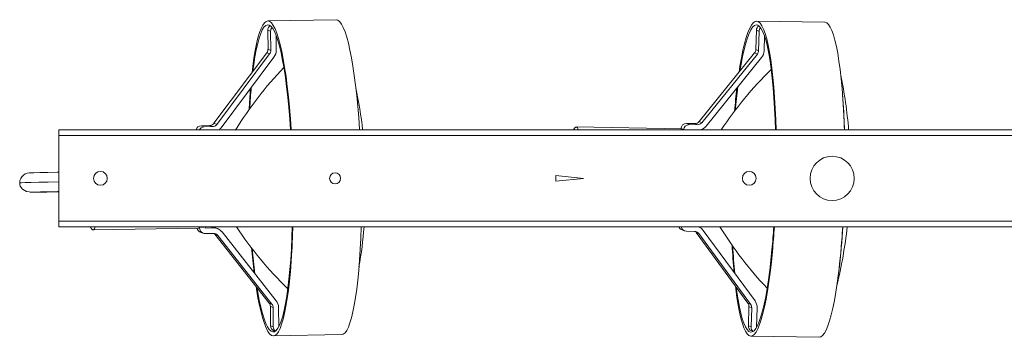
# Model space of a CAD drawing. Header units: millimetres. Extents: x -224 to 465, y -819 to -443.
# Tile 2 of 3: x -221 to 136, y -558 to -443. Entities that reach past the tile are written whole.
import ezdxf

# ---------------------------------------------------------------- set-up
doc = ezdxf.new("R2010")
doc.units = ezdxf.units.MM

msp = doc.modelspace()

# ---------------------------------------------------------------- linework, layer by layer
at = {"color": 7, "linetype": 'Continuous', "lineweight": 15}
for p, q in [((-106.02, -442.59), (-130.76, -443.03)), ((71.03, -443.54), (46.29, -443.09)), ((-129.73, -446.72), (-130.74, -446.32)), ((-130.74, -446.32), (-130.67, -453.31)), ((-129.67, -453.71), (-129.73, -446.72)), ((-127.74, -448.27), (-127.69, -453.67)), ((46.19, -446.38), (46.01, -453.36)), ((47.19, -446.81), (46.19, -446.38)), ((47, -453.8), (47.19, -446.81)), ((49.12, -448.43), (48.98, -453.83)), ((-131.08, -454.54), (-150.26, -480.09)), ((-149.25, -480.49), (-130.07, -454.94)), ((-128.5, -456.14), (-147.68, -481.69)), ((-130.07, -454.94), (-131.08, -454.54)), ((-130.67, -453.31), (-129.67, -453.71)), ((45.56, -454.58), (25.47, -479.42)), ((26.46, -479.86), (46.55, -455.01)), ((48.08, -456.27), (27.99, -481.11)), ((46.55, -455.01), (45.56, -454.58)), ((46.01, -453.36), (47, -453.8)), ((-151.82, -480.89), (-154.81, -480.94)), ((-154.81, -480.94), (-153.8, -481.34)), ((-153.8, -481.34), (-150.81, -481.29)), ((-151.82, -480.89), (-150.81, -481.29)), ((-150.26, -480.09), (-149.25, -480.49)), ((20.9, -480.11), (21.89, -480.55)), ((23.88, -480.17), (20.9, -480.11)), ((21.89, -480.55), (24.88, -480.6)), ((23.88, -480.17), (24.88, -480.6)), ((25.47, -479.42), (26.46, -479.86)), ((-206.37, -482.5), (293.63, -482.5)), ((-206.37, -482.5), (-206.37, -517.5)), ((293.63, -484.5), (-206.37, -484.5)), ((19.21, -482.1), (-19.08, -481.4)), ((18.86, -482.07), (18.86, -482.1)), ((-26.37, -499), (-16.37, -500)), ((-26.37, -501), (-26.37, -499)), ((-16.37, -500), (-26.37, -501)), ((-206.37, -515.5), (293.63, -515.5)), ((293.63, -517.5), (-206.37, -517.5)), ((-194.09, -518.67), (-155.79, -517.99)), ((-155.44, -518), (-155.44, -517.81)), ((-155.37, -517.73), (-154.09, -517.7)), ((-155.21, -519.43), (-154.2, -519.83)), ((-154.09, -517.7), (-153.95, -517.5)), ((-153.47, -517.5), (-153.46, -517.97)), ((-151.48, -517.52), (-153.47, -517.55)), ((-153.46, -517.97), (-150.47, -517.92)), ((-150.45, -519.91), (-153.44, -519.97)), ((-150.47, -517.92), (-151.48, -517.52)), ((-148.96, -518.19), (-149.96, -517.79)), ((-148.88, -520.66), (-149.89, -520.25)), ((-149.89, -520.25), (-130.25, -545.12)), ((-147.33, -519.4), (-127.69, -544.27)), ((19.11, -518.56), (20.1, -518.99)), ((23.84, -519.21), (20.85, -519.16)), ((25.38, -520.01), (24.39, -519.57)), ((24.39, -519.57), (43.13, -545.13)), ((25.4, -517.55), (25.29, -517.5)), ((44.12, -545.57), (25.38, -520.01)), ((26.98, -518.82), (45.72, -544.37)), ((-129.24, -545.52), (-148.88, -520.66)), ((-130.25, -545.12), (-129.24, -545.52)), ((43.13, -545.13), (44.12, -545.57)), ((-128.81, -546.74), (-129.82, -546.33)), ((-129.82, -546.33), (-129.75, -553.32)), ((-128.75, -553.72), (-128.81, -546.74)), ((-126.83, -546.7), (-126.77, -553.69)), ((43.51, -546.36), (43.33, -553.35)), ((44.51, -546.8), (43.51, -546.36)), ((44.32, -553.78), (44.51, -546.8)), ((46.48, -546.83), (46.3, -553.82)), ((-129.75, -553.32), (-128.75, -553.72)), ((-128.51, -555.15), (-128, -555.35)), ((-126.52, -553.27), (-126.77, -553.27)), ((-126.76, -553.69), (-126.73, -553.69)), ((43.33, -553.35), (44.32, -553.78)), ((44.5, -555.21), (45, -555.43)), ((46.3, -553.82), (46.33, -553.82)), ((46.55, -553.41), (46.31, -553.4)), ((-128.73, -557.01), (-103.99, -556.57)), ((44.22, -557.07), (68.96, -557.52))]:
    msp.add_line(p, q, dxfattribs=at)
at = {"color": 8, "linetype": 'Continuous', "lineweight": 15}
for p, q in [((18.91, -482.1), (18.86, -482.07)), ((19.83, -482.5), (19.69, -482.44)), ((-155.61, -517.94), (-155.44, -518)), ((-153.46, -517.97), (-153.46, -517.97)), ((-126.76, -553.69), (-126.77, -553.69)), ((46.3, -553.82), (46.3, -553.82))]:
    msp.add_line(p, q, dxfattribs=at)
at = {"color": 7, "linetype": 'Continuous', "lineweight": 15, "flags": 128}
for points in [[(-122.28, -482.5), (-122.56, -478.45), (-122.9, -474.38), (-123.28, -470.46), (-123.69, -466.73), (-124.15, -463.2), (-124.64, -459.9), (-125.16, -456.85), (-125.71, -454.07), (-126.29, -451.56), (-126.89, -449.36), (-127.5, -447.47), (-128.13, -445.9), (-128.77, -444.66), (-129.41, -443.77), (-130.06, -443.23), (-130.7, -443.03), (-131.34, -443.19), (-131.97, -443.69), (-132.58, -444.55), (-133.18, -445.74), (-133.75, -447.27), (-134.3, -449.13), (-134.83, -451.29), (-135.32, -453.76), (-135.78, -456.52), (-136.2, -459.54), (-136.45, -461.7)], [(-122.49, -482.5), (-122.78, -478.42), (-123.12, -474.42), (-123.5, -470.58), (-123.92, -466.92), (-124.38, -463.48), (-124.87, -460.27), (-125.39, -457.3), (-125.94, -454.61), (-126.51, -452.21), (-127.11, -450.11), (-127.72, -448.32), (-128.34, -446.86), (-128.97, -445.74), (-129.61, -444.96), (-130.25, -444.52), (-130.88, -444.44), (-131.51, -444.71), (-132.13, -445.33), (-132.73, -446.3), (-133.31, -447.6), (-133.87, -449.24), (-134.4, -451.2), (-134.91, -453.46), (-135.38, -456.02), (-135.81, -458.86), (-136.13, -461.26)], [(-97.51, -482.5), (-97.53, -482.21), (-97.82, -478.01), (-98.16, -473.94), (-98.54, -470.02), (-98.96, -466.29), (-99.41, -462.76), (-99.9, -459.46), (-100.43, -456.41), (-100.98, -453.62), (-101.55, -451.12), (-102.15, -448.92), (-102.76, -447.03), (-103.39, -445.46), (-104.03, -444.22), (-104.67, -443.33), (-105.32, -442.79), (-105.96, -442.59), (-106.02, -442.59)], [(53.34, -482.5), (53.21, -478.78), (53.02, -474.7), (52.78, -470.77), (52.5, -467.03), (52.17, -463.49), (51.8, -460.17), (51.39, -457.1), (50.94, -454.3), (50.45, -451.78), (49.93, -449.55), (49.39, -447.64), (48.82, -446.05), (48.23, -444.79), (47.61, -443.88), (46.99, -443.31), (46.35, -443.09), (45.71, -443.22), (45.06, -443.71), (44.42, -444.54), (43.78, -445.71), (43.15, -447.22), (42.53, -449.05), (41.93, -451.2), (41.35, -453.65), (40.79, -456.39), (40.26, -459.39), (39.93, -461.54)], [(53.13, -482.5), (52.99, -478.74), (52.8, -474.73), (52.56, -470.88), (52.27, -467.21), (51.93, -463.75), (51.56, -460.53), (51.14, -457.55), (50.69, -454.84), (50.21, -452.41), (49.69, -450.29), (49.14, -448.48), (48.57, -447), (47.98, -445.86), (47.37, -445.06), (46.75, -444.6), (46.12, -444.5), (45.48, -444.74), (44.84, -445.34), (44.21, -446.28), (43.58, -447.57), (42.96, -449.18), (42.36, -451.12), (41.77, -453.37), (41.21, -455.91), (40.67, -458.73), (40.27, -461.12)], [(78.06, -482.5), (77.95, -479.23), (77.76, -475.15), (77.52, -471.22), (77.24, -467.48), (76.91, -463.94), (76.54, -460.62), (76.12, -457.55), (75.67, -454.75), (75.19, -452.23), (74.67, -450), (74.13, -448.09), (73.56, -446.5), (72.96, -445.25), (72.35, -444.33), (71.73, -443.76), (71.09, -443.54), (71.03, -443.54)], [(-18.24, -482.5), (-18.25, -482.45), (-18.58, -481.77), (-18.93, -481.44), (-19.29, -481.46), (-19.65, -481.84), (-19.98, -482.5)], [(-206.37, -497.79), (-207.07, -497.81), (-210.38, -497.87), (-213.25, -497.93), (-215.47, -497.98), (-216.84, -498.02), (-217.19, -498.04), (-217.16, -498.04)], [(-220.6, -501.6), (-220.58, -501.88), (-220.54, -502.17), (-220.37, -502.78), (-219.58, -503.96), (-218.12, -504.79), (-216.12, -505.04)], [(-216.95, -505.04), (-216.98, -505.03), (-216.63, -505.02), (-215.28, -504.98), (-213.07, -504.93), (-210.21, -504.87), (-206.91, -504.8), (-206.37, -504.79)], [(-216.16, -505.04), (-215.28, -505.03), (-214.1, -505.01), (-212.62, -504.99), (-210.82, -504.96), (-208.71, -504.93), (-206.37, -504.89)], [(-194.24, -518.64), (-193.88, -518.61), (-193.54, -518.22), (-193.21, -517.5)], [(-122.22, -525.48), (-122.02, -521.47), (-121.88, -517.5)], [(-97.29, -525.68), (-97.09, -521.63), (-96.94, -517.5)], [(-135.01, -539.09), (-134.84, -540.14), (-134.32, -543.19), (-133.77, -545.98), (-133.2, -548.48), (-132.6, -550.68), (-131.98, -552.58), (-131.36, -554.14), (-130.72, -555.38), (-130.07, -556.27), (-129.43, -556.82), (-128.79, -557.01), (-128.15, -556.86), (-127.52, -556.35), (-126.9, -555.5), (-126.31, -554.3), (-125.73, -552.77), (-125.18, -550.92), (-124.66, -548.75), (-124.17, -546.28), (-123.71, -543.52), (-123.29, -540.5), (-122.91, -537.23), (-122.57, -533.73), (-122.28, -530.02), (-122.03, -526.12)], [(-134.66, -539.54), (-134.36, -541.29), (-133.82, -544.12), (-133.26, -546.67), (-132.68, -548.92), (-132.07, -550.87), (-131.46, -552.49), (-130.83, -553.79), (-130.19, -554.74), (-129.56, -555.35), (-128.92, -555.6), (-128.29, -555.51), (-127.67, -555.06), (-127.06, -554.27), (-126.46, -553.13), (-125.89, -551.66), (-125.35, -549.86), (-124.83, -547.75), (-124.34, -545.33), (-123.88, -542.63), (-123.47, -539.66), (-123.09, -536.44), (-122.75, -532.99), (-122.46, -529.33), (-122.22, -525.48)], [(-103.99, -556.57), (-103.41, -556.42), (-102.78, -555.91), (-102.17, -555.06), (-101.57, -553.86), (-100.99, -552.33), (-100.44, -550.48), (-99.92, -548.31), (-99.43, -545.84), (-98.97, -543.08), (-98.55, -540.06), (-98.17, -536.79), (-97.83, -533.29), (-97.54, -529.58), (-97.29, -525.68)], [(38.59, -538.94), (38.71, -539.99), (39.13, -543.06), (39.58, -545.86), (40.06, -548.38), (40.58, -550.61), (41.12, -552.52), (41.69, -554.11), (42.29, -555.36), (42.9, -556.28), (43.52, -556.85), (44.16, -557.07), (44.8, -556.94), (45.45, -556.45), (46.09, -555.62), (46.73, -554.45), (47.37, -552.94), (47.98, -551.11), (48.58, -548.96), (49.16, -546.51), (49.72, -543.77), (50.25, -540.77), (50.75, -537.51), (51.21, -534.02), (51.64, -530.32), (52.03, -526.44)], [(38.92, -539.39), (39.16, -541.16), (39.59, -544), (40.06, -546.57), (40.56, -548.84), (41.09, -550.81), (41.65, -552.46), (42.23, -553.77), (42.83, -554.75), (43.45, -555.38), (44.08, -555.66), (44.71, -555.58), (45.35, -555.16), (45.99, -554.39), (46.62, -553.28), (47.24, -551.83), (47.86, -550.05), (48.45, -547.95), (49.03, -545.56), (49.58, -542.87), (50.1, -539.92), (50.59, -536.71), (51.05, -533.28), (51.48, -529.63), (51.86, -525.79)], [(68.96, -557.52), (69.54, -557.39), (70.19, -556.9), (70.83, -556.07), (71.47, -554.9), (72.1, -553.39), (72.72, -551.56), (73.32, -549.41), (73.9, -546.96), (74.46, -544.22), (74.99, -541.22), (75.48, -537.96), (75.95, -534.47), (76.38, -530.78), (76.76, -526.89)]]:
    msp.add_lwpolyline(points, dxfattribs=at)
at = {"color": 8, "linetype": 'Continuous', "lineweight": 15, "flags": 128}
msp.add_lwpolyline([(-220.53, -501.6), (-220.55, -501.6), (-219.94, -501.57), (-218.6, -501.54), (-216.5, -501.49), (-213.66, -501.43), (-210.23, -501.36), (-206.39, -501.28), (-206.37, -501.28)], dxfattribs=at)
at = {"color": 7, "linetype": 'Continuous', "lineweight": 15}
for centre, radius in [((73.63, -500), 8), ((-191.37, -500), 2.5), ((-106.37, -500), 2), ((-106.37, -500), 2), ((43.63, -500), 2.5)]:
    msp.add_circle(centre, radius, dxfattribs=at)
for centre, radius, start, end in [((-128.72, -446.3), 2.02, 127.1866, 180.5247), ((-127.71, -446.7), 2.02, 138.9767, 180.5097), ((48.22, -446.43), 2.02, 125.1233, 178.4614), ((49.21, -446.87), 2.02, 136.9135, 178.4464), ((-132.7, -453.32), 2.02, 323.1059, 0.5088), ((-131.69, -453.73), 2.02, 323.1059, 0.5088), ((-131.73, -453.71), 4.04, 323.1059, 0.5088), ((43.99, -453.31), 2.02, 321.0426, 358.4455), ((44.98, -453.74), 2.02, 321.0426, 358.4455), ((44.94, -453.73), 4.04, 321.0426, 358.4455), ((-26.9, -553.81), 135.77, 136.2299, 148.3187), ((146.04, -557.12), 135.06, 134.3877, 146.4627), ((-72.32, -494.41), 152.4, 4.482, 11.996), ((102.55, -487.93), 240.19, 175.0278, 176.867), ((280.04, -496.61), 242.41, 172.9684, 174.9802), ((121.01, -488.48), 258.87, 175.3479, 177.0462), ((-246.86, -499), 151.37, 6.2587, 12.0883), ((298.25, -497.79), 260.88, 173.2884, 175.1357), ((-142.24, -488.27), 220.41, 1.5009, 4.8286), ((-154.76, -482.95), 2.01, 91.3221, 167.0286), ((-153.76, -483.35), 2, 91.227, 155.0069), ((-151.86, -478.9), 1.99, 271.157, 323.2344), ((-150.85, -479.3), 1.99, 271.157, 323.2344), ((20.87, -482.12), 2.01, 89.2855, 178.6242), ((21.86, -482.56), 2.01, 89.2855, 178.6242), ((23.92, -478.18), 1.99, 269.0937, 321.1711), ((24.91, -478.61), 1.99, 269.0937, 321.1711), ((24.88, -478.6), 4, 283.0315, 321.1091), ((-150.9, -479.28), 4.02, 306.7239, 323.1167), ((19.11, -482.77), 0.674, 23.5127, 81.4515), ((-216.92, -501.67), 3.68, 80.4156, 178.924), ((-192.75, -516.79), 2.38, 197.391, 231.1577), ((-154.48, -517.6), 1.97, 191.7481, 248.2026), ((-155.86, -517.41), 0.581, 276.6142, 327.1219), ((-153.47, -518), 1.97, 180.1947, 270.8553), ((-153.46, -517.97), 0.00197, 180.1947, 270.8554), ((-151.41, -521.42), 3.91, 68.3024, 91.0337), ((-150.4, -521.82), 3.91, 38.2733, 91.0289), ((-150.42, -521.87), 1.95, 38.2733, 91.0289), ((-151.43, -521.47), 1.96, 38.3063, 52.1518), ((-29.41, -443.05), 135.08, 213.4459, 225.8283), ((-439.43, -508.44), 317.89, 356.8123, 358.3677), ((-233.41, -507.21), 137.91, 349.6474, 355.7223), ((19.9, -516.76), 1.96, 202.1618, 246.1924), ((20.89, -517.19), 1.97, 188.9875, 268.8371), ((23.81, -521.17), 1.95, 36.2101, 88.9656), ((22.81, -520.73), 1.96, 36.243, 50.0885), ((23.82, -521.13), 3.91, 36.2252, 68.0326), ((146.79, -447.76), 133.45, 211.5044, 223.5661), ((-256.88, -497.42), 310.04, 354.7491, 356.2865), ((-265.27, -497.29), 318.63, 354.7503, 356.363), ((-78.84, -500.38), 158.88, 346.0028, 353.8157), ((-168.5, -502.8), 246.45, 353.0366, 356.5816), ((-241.51, -497.66), 319.61, 354.752, 356.4407), ((289.82, -512.08), 252.68, 182.7451, 184.9675), ((113.15, -503.43), 250.73, 184.9598, 187.0348), ((98.44, -504.27), 235.77, 185.166, 187.3715), ((275.17, -512.37), 237.82, 182.9385, 185.303), ((-131.81, -546.35), 1.99, 0.4566, 38.2428), ((-130.8, -546.75), 1.99, 0.4566, 38.2428), ((-130.81, -546.73), 3.98, 0.4566, 38.2428), ((41.52, -546.3), 1.99, 358.3933, 36.1795), ((42.52, -546.74), 1.99, 358.3933, 36.1795), ((42.5, -546.72), 3.98, 358.3933, 36.1795), ((-127.78, -553.31), 1.97, 180.2468, 248.1761), ((-126.76, -553.71), 1.99, 180.3888, 233.467), ((-126.76, -553.69), 0.00197, 180.1944, 270.8559), ((45.3, -553.41), 1.97, 178.1835, 246.1128), ((46.3, -553.84), 1.99, 178.3255, 231.4038), ((46.3, -553.82), 0.00197, 178.1311, 268.7926)]:
    msp.add_arc(centre, radius, start, end, dxfattribs=at)

doc.saveas('drawing.dxf')
